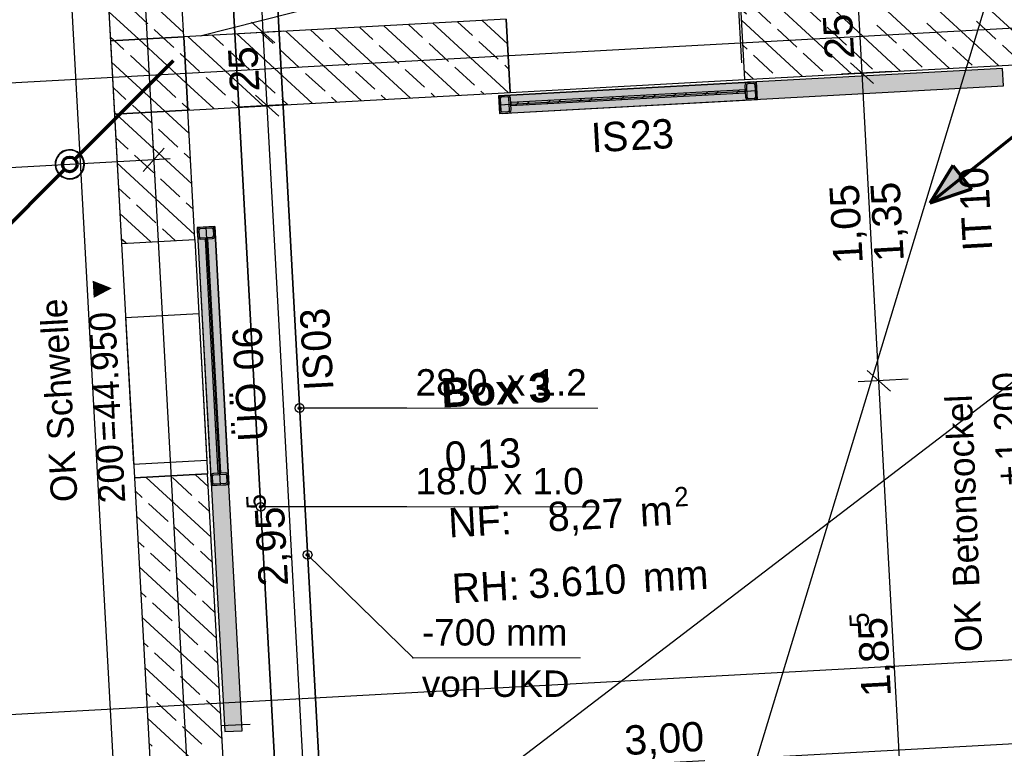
# Model space of a CAD drawing. Extents: x -181 to 1388, y 138 to 979.
# Tile 42 of 82: x 566 to 633, y 500 to 550. Entities that reach past the tile are written whole.
import ezdxf
from ezdxf.lldxf.tags import DXFTag

# ---------------------------------------------------------------- set-up
doc = ezdxf.new("R2010")
doc.units = 0
doc.layers.get('0').update_dxf_attribs({"lineweight": 25})
for name, color, linetype, lineweight, true_color in [('01AFU Allgemein Bemaßung', 7, 'Continuous', 25, 0x848484), ('20 Bodenaufbau - Gefällelinien', 7, 'Continuous', 25, 0x848484), ('20 Fallrohre', 7, 'Continuous', 25, 0x848484), ('20 Fundament', 7, 'Continuous', 25, 0x848484), ('20 Höhen Schwellen', 7, 'Continuous', 25, 0x848484), ('20 Innenwände', 7, 'Continuous', 25, 0x848484), ('20 Innenwände - Sockel', 7, 'Continuous', 25, 0x848484), ('20 Platzbedarf Schieber', 7, 'Continuous', 25, 0x848484), ('20 Räume Innen', 7, 'Continuous', 25, 0x848484), ('20 Schieber', 7, 'Continuous', 25, 0x848484), ('A-0', 7, 'Continuous', 25, 0x848484), ('S_Betriebswasser', 3, 'Buchstabe-B', 35, 0x00ff00), ('S_Kaltwasser', 3, 'Continuous', 35, 0x00ff00), ('S_Mass', 150, 'Continuous', 25, 0x007fff), ('S_Regenwasser', 4, 'Continuous', 70, 0x00ffff), ('S_Schmutzwasser', 5, 'Continuous', 70, 0x0000ff)]:
    doc.layers.add(name, color=color, linetype=linetype, lineweight=lineweight, true_color=true_color)
doc.layers.add('02 Raster Gebäude', color=7, linetype='Continuous', lineweight=25)
doc.layers.add('X_Geometrie', color=7, linetype='Continuous', lineweight=25)
doc.styles.get("Standard").update_dxf_attribs({"font": 'arial.ttf'})
tags = doc.linetypes.add('Buchstabe-B', pattern='A,82,-6,["B",Standard,S=3.6,R=0,X=-3.6,Y=-1.8],-2', length=90).pattern_tags.tags
tags[15:16] = [DXFTag(74, 4), DXFTag(75, 0), DXFTag(340, '0'), DXFTag(46, 0.0), DXFTag(50, 0.0), DXFTag(44, 0.0), DXFTag(45, 0.0)]
tags[4:5] = [DXFTag(74, 4), DXFTag(75, 0), DXFTag(340, '0'), DXFTag(46, 0.0), DXFTag(50, 0.0), DXFTag(44, 0.0), DXFTag(45, 0.0)]
tags = doc.linetypes.add('Raster', pattern=[0.2, 0.1, -0.05, 0, -0.05]).pattern_tags.tags
tags[10:11] = [DXFTag(74, 4), DXFTag(75, 0), DXFTag(340, '0'), DXFTag(46, 1.0), DXFTag(50, 0.0), DXFTag(44, 0.0), DXFTag(45, 0.0)]
tags[8:9] = [DXFTag(74, 4), DXFTag(75, 0), DXFTag(340, '0'), DXFTag(46, 1.0), DXFTag(50, 0.0), DXFTag(44, 0.0), DXFTag(45, 0.0)]
tags[6:7] = [DXFTag(74, 4), DXFTag(75, 0), DXFTag(340, '0'), DXFTag(46, 1.0), DXFTag(50, 0.0), DXFTag(44, 0.0), DXFTag(45, 0.0)]
tags[4:5] = [DXFTag(74, 4), DXFTag(75, 0), DXFTag(340, '0'), DXFTag(46, 1.0), DXFTag(50, 0.0), DXFTag(44, 0.0), DXFTag(45, 0.0)]
tags = doc.linetypes.add('Strichlinie eng', pattern=[0.115, 0.075, -0.04]).pattern_tags.tags
tags[6:7] = [DXFTag(74, 4), DXFTag(75, 0), DXFTag(340, '0'), DXFTag(46, 1.0), DXFTag(50, 0.0), DXFTag(44, 0.0), DXFTag(45, 0.0)]
tags[4:5] = [DXFTag(74, 4), DXFTag(75, 0), DXFTag(340, '0'), DXFTag(46, 1.0), DXFTag(50, 0.0), DXFTag(44, 0.0), DXFTag(45, 0.0)]
tags = doc.linetypes.add('Strichpunktx2', pattern=[2, 1, -0.5, 0, -0.5]).pattern_tags.tags
tags[10:11] = [DXFTag(74, 4), DXFTag(75, 0), DXFTag(340, '0'), DXFTag(46, 1.0), DXFTag(50, 0.0), DXFTag(44, 0.0), DXFTag(45, 0.0)]
tags[8:9] = [DXFTag(74, 4), DXFTag(75, 0), DXFTag(340, '0'), DXFTag(46, 1.0), DXFTag(50, 0.0), DXFTag(44, 0.0), DXFTag(45, 0.0)]
tags[6:7] = [DXFTag(74, 4), DXFTag(75, 0), DXFTag(340, '0'), DXFTag(46, 1.0), DXFTag(50, 0.0), DXFTag(44, 0.0), DXFTag(45, 0.0)]
tags[4:5] = [DXFTag(74, 4), DXFTag(75, 0), DXFTag(340, '0'), DXFTag(46, 1.0), DXFTag(50, 0.0), DXFTag(44, 0.0), DXFTag(45, 0.0)]
tags = doc.linetypes.add('Öffnungslinie Tür Fenster', pattern=[0.115, 0.075, -0.04]).pattern_tags.tags
tags[6:7] = [DXFTag(74, 4), DXFTag(75, 0), DXFTag(340, '0'), DXFTag(46, 1.0), DXFTag(50, 0.0), DXFTag(44, 0.0), DXFTag(45, 0.0)]
tags[4:5] = [DXFTag(74, 4), DXFTag(75, 0), DXFTag(340, '0'), DXFTag(46, 1.0), DXFTag(50, 0.0), DXFTag(44, 0.0), DXFTag(45, 0.0)]

# ---------------------------------------------------------------- blocks, each defined once
blk = doc.blocks.new('Referenz-A07F5V09WF')
at = {"layer": '01AFU Allgemein Bemaßung', "lineweight": -2}
for p, q in [((582.933, 549.057), (580.887, 586.687)), ((623.737, 546.285), (623.463, 551.277)), ((582.143, 549.765), (583.723, 548.349)), ((584.337, 549.133), (580.936, 548.948)), ((583.204, 544.064), (582.933, 549.057)), ((622.947, 546.993), (624.526, 545.577)), ((625.734, 546.394), (622.332, 546.208)), ((624.884, 525.324), (623.737, 546.285)), ((582.415, 544.772), (583.994, 543.356)), ((584.609, 544.141), (581.207, 543.956)), ((586.414, 485.048), (583.204, 544.064)), ((575.359, 542.37), (575.545, 538.969)), ((574.76, 539.583), (576.176, 541.163)), ((575.468, 540.373), (492.811, 535.848)), ((576.591, 540.434), (575.468, 540.373)), ((626.881, 525.434), (623.48, 525.248)), ((624.094, 526.032), (625.674, 524.617)), ((626.912, 488.271), (624.884, 525.324)), ((580.309, 497.665), (640.183, 500.943))]:
    blk.add_line(p, q, dxfattribs=at)
at = {"layer": '02 Raster Gebäude', "linetype": 'Raster', "lineweight": -2, "ltscale": 56.250004}
for p, q in [((553.966, 933.187), (590.895, 258.55)), ((543.111, 257.285), (703.581, 786.53)), ((1017.982, 570.369), (313.641, 531.814)), ((1014.353, 527.111), (315.386, 488.85))]:
    blk.add_line(p, q, dxfattribs=at)
at = {"layer": '20 Bodenaufbau - Gefällelinien', "linetype": 'Öffnungslinie Tür Fenster', "lineweight": -2, "ltscale": 56.250004}
for p, q in [((578.632, 548.823), (634.217, 562.934)), ((581.016, 484.758), (634.813, 525.868))]:
    blk.add_line(p, q, dxfattribs=at)
at = {"layer": '20 Fallrohre', "lineweight": -2}
for major_axis in [(0.953, -0.304), (0.915, -0.292), (-0.953, 0.304), (-0.915, 0.292)]:
    blk.add_ellipse((569.746, 540.069), major_axis=major_axis, ratio=1, start_param=0, end_param=3.141593, dxfattribs=at)
for points in [[(569.153, 540.822), (569.063, 540.797), (569.153, 540.875)], [(569.063, 540.744), (569.063, 540.797), (569.153, 540.822)], [(569.177, 540.843), (569.153, 540.875), (569.177, 540.89)], [(569.153, 540.822), (569.153, 540.875), (569.177, 540.843)], [(569.287, 540.911), (569.177, 540.89), (569.287, 540.958)], [(569.177, 540.843), (569.177, 540.89), (569.287, 540.911)], [(569.305, 540.922), (569.287, 540.958), (569.305, 540.965)], [(569.287, 540.911), (569.287, 540.958), (569.305, 540.922)], [(569.431, 540.975), (569.305, 540.965), (569.431, 541.019)], [(569.305, 540.922), (569.305, 540.965), (569.431, 540.975)], [(569.444, 540.981), (569.431, 541.019), (569.444, 541.022)], [(569.431, 540.975), (569.431, 541.019), (569.444, 540.981)], [(569.584, 541.015), (569.444, 541.022), (569.584, 541.056)], [(569.444, 540.981), (569.444, 541.022), (569.584, 541.015)], [(569.59, 541.017), (569.584, 541.056), (569.59, 541.057)], [(569.584, 541.015), (569.584, 541.056), (569.59, 541.017)], [(569.74, 541.029), (569.59, 541.057), (569.74, 541.069)], [(569.59, 541.017), (569.59, 541.057), (569.74, 541.029)], [(569.74, 541.029), (569.74, 541.069), (569.74, 541.029)], [(569.74, 541.029), (569.74, 541.069), (569.74, 541.069)], [(569.74, 541.029), (569.74, 541.069), (569.891, 541.018)], [(569.891, 541.018), (569.74, 541.069), (569.891, 541.058)], [(569.891, 541.018), (569.891, 541.058), (569.897, 541.017)], [(569.897, 541.017), (569.891, 541.058), (569.897, 541.058)], [(569.897, 541.017), (569.897, 541.058), (570.037, 540.984)], [(570.037, 540.984), (569.897, 541.058), (570.037, 541.025)], [(570.037, 540.984), (570.037, 541.025), (570.049, 540.979)], [(570.049, 540.979), (570.037, 541.025), (570.049, 541.022)], [(570.049, 540.979), (570.049, 541.022), (570.177, 540.927)], [(570.177, 540.927), (570.049, 541.022), (570.177, 540.97)], [(570.177, 540.927), (570.177, 540.97), (570.195, 540.916)], [(570.195, 540.916), (570.177, 540.97), (570.195, 540.963)], [(570.195, 540.916), (570.195, 540.963), (570.306, 540.849)], [(570.306, 540.849), (570.195, 540.963), (570.306, 540.896)], [(570.306, 540.849), (570.306, 540.896), (570.329, 540.829)], [(570.329, 540.829), (570.306, 540.896), (570.329, 540.882)], [(570.329, 540.829), (570.329, 540.882), (570.421, 540.752)], [(570.421, 540.752), (570.329, 540.882), (570.421, 540.804)], [(570.421, 540.752), (570.421, 540.804), (570.449, 540.719)], [(570.449, 540.719), (570.421, 540.804), (570.449, 540.78)], [(568.757, 539.928), (568.746, 540.064), (568.757, 540.22)], [(568.759, 539.907), (568.757, 540.22), (568.759, 540.228)], [(568.757, 539.928), (568.757, 540.22), (568.759, 539.907)], [(568.786, 539.798), (568.759, 540.228), (568.786, 540.342)], [(568.759, 539.907), (568.759, 540.228), (568.786, 539.798)], [(568.793, 540.163), (568.786, 540.342), (568.793, 540.373)], [(568.786, 540.064), (568.786, 540.342), (568.793, 540.163)], [(568.797, 540.214), (568.793, 540.373), (568.797, 540.382)], [(568.793, 540.163), (568.793, 540.373), (568.797, 540.214)], [(568.831, 540.361), (568.797, 540.382), (568.831, 540.466)], [(568.797, 540.214), (568.797, 540.382), (568.831, 540.361)], [(568.852, 540.413), (568.831, 540.466), (568.852, 540.518)], [(568.831, 540.361), (568.831, 540.466), (568.852, 540.413)], [(568.888, 540.5), (568.852, 540.518), (568.888, 540.577)], [(568.852, 540.413), (568.852, 540.518), (568.888, 540.5)], [(568.933, 540.575), (568.888, 540.577), (568.933, 540.653)], [(568.888, 540.5), (568.888, 540.577), (568.933, 540.575)], [(568.966, 540.629), (568.933, 540.653), (568.966, 540.691)], [(568.933, 540.575), (568.933, 540.653), (568.966, 540.629)], [(569.035, 540.711), (568.966, 540.691), (569.035, 540.772)], [(568.966, 540.629), (568.966, 540.691), (569.035, 540.711)], [(569.063, 540.744), (569.035, 540.772), (569.063, 540.797)], [(569.035, 540.711), (569.035, 540.772), (569.063, 540.744)], [(570.449, 540.719), (570.449, 540.78), (570.519, 540.638)], [(570.519, 540.638), (570.449, 540.78), (570.519, 540.699)], [(570.519, 540.638), (570.519, 540.699), (570.551, 540.586)], [(570.551, 540.586), (570.519, 540.699), (570.551, 540.662)], [(570.551, 540.586), (570.551, 540.662), (570.599, 540.51)], [(570.599, 540.51), (570.551, 540.662), (570.599, 540.586)], [(570.599, 540.51), (570.599, 540.586), (570.634, 540.425)], [(570.634, 540.425), (570.599, 540.586), (570.634, 540.528)], [(570.634, 540.425), (570.634, 540.528), (570.657, 540.371)], [(570.657, 540.371), (570.634, 540.528), (570.657, 540.474)], [(570.657, 540.371), (570.657, 540.474), (570.693, 540.225)], [(570.693, 540.225), (570.657, 540.474), (570.693, 540.388)], [(570.693, 540.225), (570.693, 540.388), (570.695, 540.201)], [(570.695, 540.201), (570.693, 540.388), (570.695, 540.384)], [(570.695, 540.201), (570.695, 540.384), (570.706, 540.075)], [(570.706, 540.075), (570.695, 540.384), (570.706, 540.34)], [(570.706, 539.796), (570.706, 540.34), (570.733, 539.911)], [(570.733, 539.911), (570.706, 540.34), (570.733, 540.231)], [(570.733, 539.911), (570.733, 540.231), (570.734, 539.918)], [(570.734, 539.918), (570.733, 540.231), (570.734, 540.21)], [(570.734, 539.918), (570.734, 540.21), (570.746, 540.075)], [(568.786, 539.798), (568.786, 540.064), (568.796, 539.755)], [(568.796, 539.755), (568.786, 540.064), (568.796, 539.937)], [(568.796, 539.755), (568.796, 539.937), (568.798, 539.75)], [(568.798, 539.75), (568.796, 539.937), (568.798, 539.914)], [(568.798, 539.75), (568.798, 539.914), (568.834, 539.665)], [(568.834, 539.665), (568.798, 539.914), (568.834, 539.768)], [(568.834, 539.665), (568.834, 539.768), (568.857, 539.61)], [(568.857, 539.61), (568.834, 539.768), (568.857, 539.713)], [(568.857, 539.61), (568.857, 539.713), (568.893, 539.553)], [(568.893, 539.553), (568.857, 539.713), (568.893, 539.629)], [(568.893, 539.553), (568.893, 539.629), (568.94, 539.477)], [(568.94, 539.477), (568.893, 539.629), (568.94, 539.553)], [(568.94, 539.477), (568.94, 539.553), (568.972, 539.44)], [(568.972, 539.44), (568.94, 539.553), (568.972, 539.501)], [(568.972, 539.44), (568.972, 539.501), (569.043, 539.358)], [(569.043, 539.358), (568.972, 539.501), (569.043, 539.419)], [(570.526, 539.448), (570.457, 539.428), (570.526, 539.509)], [(570.558, 539.486), (570.526, 539.509), (570.558, 539.563)], [(570.526, 539.448), (570.526, 539.509), (570.558, 539.486)], [(570.604, 539.561), (570.558, 539.563), (570.604, 539.638)], [(570.558, 539.486), (570.558, 539.563), (570.604, 539.561)], [(570.639, 539.62), (570.604, 539.638), (570.639, 539.726)], [(570.604, 539.561), (570.604, 539.638), (570.639, 539.62)], [(570.66, 539.672), (570.639, 539.726), (570.66, 539.778)], [(570.639, 539.62), (570.639, 539.726), (570.66, 539.672)], [(570.695, 539.756), (570.66, 539.778), (570.695, 539.924)], [(570.66, 539.672), (570.66, 539.778), (570.695, 539.756)], [(570.699, 539.766), (570.695, 539.924), (570.699, 539.976)], [(570.695, 539.756), (570.695, 539.924), (570.699, 539.766)], [(570.706, 539.796), (570.699, 539.976), (570.706, 540.075)], [(570.699, 539.766), (570.699, 539.976), (570.706, 539.796)], [(569.043, 539.358), (569.043, 539.419), (569.071, 539.334)], [(569.071, 539.334), (569.043, 539.419), (569.071, 539.387)], [(569.071, 539.334), (569.071, 539.387), (569.163, 539.257)], [(569.163, 539.257), (569.071, 539.387), (569.163, 539.309)], [(569.163, 539.257), (569.163, 539.309), (569.186, 539.243)], [(569.186, 539.243), (569.163, 539.309), (569.186, 539.289)], [(569.186, 539.243), (569.186, 539.289), (569.297, 539.176)], [(569.297, 539.176), (569.186, 539.289), (569.297, 539.222)], [(569.297, 539.176), (569.297, 539.222), (569.315, 539.168)], [(569.315, 539.168), (569.297, 539.222), (569.315, 539.211)], [(569.315, 539.168), (569.315, 539.211), (569.442, 539.117)], [(569.442, 539.117), (569.315, 539.211), (569.442, 539.16)], [(569.442, 539.117), (569.442, 539.16), (569.454, 539.114)], [(569.454, 539.114), (569.442, 539.16), (569.454, 539.155)], [(569.454, 539.114), (569.454, 539.155), (569.595, 539.081)], [(569.595, 539.081), (569.454, 539.155), (569.595, 539.122)], [(569.595, 539.081), (569.595, 539.122), (569.601, 539.08)], [(569.601, 539.08), (569.595, 539.122), (569.601, 539.12)], [(569.601, 539.08), (569.601, 539.12), (569.751, 539.069)], [(569.751, 539.069), (569.601, 539.12), (569.751, 539.109)], [(569.901, 539.082), (569.751, 539.109), (569.901, 539.122)], [(569.751, 539.069), (569.751, 539.109), (569.751, 539.069)], [(569.751, 539.069), (569.751, 539.109), (569.751, 539.109)], [(569.751, 539.069), (569.751, 539.109), (569.901, 539.082)], [(569.908, 539.082), (569.901, 539.122), (569.908, 539.124)], [(569.901, 539.082), (569.901, 539.122), (569.908, 539.082)], [(570.048, 539.117), (569.908, 539.124), (570.048, 539.158)], [(569.908, 539.082), (569.908, 539.124), (570.048, 539.117)], [(570.06, 539.12), (570.048, 539.158), (570.06, 539.163)], [(570.048, 539.117), (570.048, 539.158), (570.06, 539.12)], [(570.186, 539.173), (570.06, 539.163), (570.186, 539.216)], [(570.06, 539.12), (570.06, 539.163), (570.186, 539.173)], [(570.205, 539.181), (570.186, 539.216), (570.205, 539.228)], [(570.186, 539.173), (570.186, 539.216), (570.205, 539.181)], [(570.314, 539.249), (570.205, 539.228), (570.314, 539.296)], [(570.205, 539.181), (570.205, 539.228), (570.314, 539.249)], [(570.338, 539.264), (570.314, 539.296), (570.338, 539.316)], [(570.314, 539.249), (570.314, 539.296), (570.338, 539.264)], [(570.428, 539.342), (570.338, 539.316), (570.428, 539.394)], [(570.338, 539.264), (570.338, 539.316), (570.428, 539.342)], [(570.457, 539.366), (570.428, 539.394), (570.457, 539.428)], [(570.428, 539.342), (570.428, 539.394), (570.457, 539.366)], [(570.457, 539.366), (570.457, 539.428), (570.526, 539.448)]]:
    blk.add_solid(points, dxfattribs=at)
at = {"layer": '20 Fundament', "linetype": 'Öffnungslinie Tür Fenster', "lineweight": -2, "ltscale": 56.250004}
blk.add_line((567.892, 587.302), (574.97, 457.99), dxfattribs=at)
at = {"layer": '20 Innenwände', "lineweight": -2}
for p, q in [((636.388, 546.977), (631.262, 551.704)), ((617.529, 549.676), (616.223, 550.881)), ((623.02, 546.246), (617.894, 550.972)), ((620.92, 549.814), (619.597, 551.034)), ((626.362, 546.429), (621.236, 551.155)), ((629.704, 546.611), (624.578, 551.338)), ((633.046, 546.794), (627.92, 551.521)), ((572.411, 550.486), (573.276, 534.673)), ((574.447, 548.594), (572.411, 550.472)), ((575.069, 549.654), (574.068, 550.577)), ((577.497, 549.047), (575.739, 550.668)), ((577.512, 548.762), (577.403, 550.759)), ((615.464, 550.839), (615.737, 545.847)), ((599.488, 549.965), (577.512, 548.762)), ((593.79, 548.714), (592.828, 549.6)), ((599.626, 544.965), (594.499, 549.692)), ((597.181, 548.852), (596.17, 549.783)), ((599.58, 548.271), (597.841, 549.875)), ((599.488, 549.965), (599.761, 544.972)), ((619.678, 546.063), (615.515, 549.901)), ((626.076, 548.324), (624.753, 549.545)), ((629.467, 548.462), (628.144, 549.682)), ((632.859, 548.599), (631.535, 549.819)), ((576.118, 548.686), (575.51, 549.247)), ((580.224, 548.164), (579.46, 548.869)), ((586.258, 544.233), (581.131, 548.96)), ((583.616, 548.302), (582.802, 549.052)), ((589.6, 544.416), (584.473, 549.143)), ((587.007, 548.439), (586.144, 549.235)), ((592.942, 544.599), (587.815, 549.326)), ((590.398, 548.577), (589.486, 549.418)), ((596.284, 544.782), (591.157, 549.509)), ((619.293, 548.049), (617.97, 549.27)), ((622.685, 548.187), (621.361, 549.407)), ((572.776, 548.503), (572.505, 548.753)), ((572.52, 548.489), (572.793, 543.496)), ((573.442, 547.889), (572.776, 548.503)), ((577.685, 545.609), (574.447, 548.594)), ((576.833, 548.027), (576.118, 548.686)), ((582.916, 544.05), (577.789, 548.777)), ((595.554, 547.087), (594.231, 548.307)), ((598.945, 547.225), (597.622, 548.445)), ((615.902, 547.912), (615.609, 548.182)), ((634.623, 546.972), (633.3, 548.193)), ((577.591, 547.328), (577.274, 547.62)), ((581.989, 546.537), (580.666, 547.757)), ((585.38, 546.675), (584.057, 547.895)), ((588.771, 546.812), (587.448, 548.032)), ((592.163, 546.95), (590.839, 548.17)), ((621.058, 546.422), (619.735, 547.643)), ((624.449, 546.56), (623.126, 547.78)), ((627.84, 546.697), (626.517, 547.918)), ((631.232, 546.835), (629.908, 548.055)), ((576.232, 543.684), (572.6, 547.034)), ((575.206, 546.262), (573.883, 547.483)), ((578.597, 546.4), (577.591, 547.328)), ((615.737, 545.847), (637.659, 547.047)), ((617.666, 546.285), (616.343, 547.505)), ((587.145, 545.048), (585.821, 546.268)), ((590.536, 545.185), (589.213, 546.405)), ((593.927, 545.323), (592.604, 546.543)), ((597.319, 545.46), (595.995, 546.68)), ((599.675, 546.552), (599.387, 546.818)), ((616.336, 545.88), (615.703, 546.463)), ((576.971, 544.635), (575.647, 545.856)), ((579.574, 543.867), (577.685, 545.609)), ((580.362, 544.773), (579.039, 545.993)), ((583.753, 544.91), (582.43, 546.131)), ((573.579, 544.498), (572.694, 545.314)), ((577.786, 543.77), (599.761, 544.972)), ((594.613, 544.691), (594.368, 544.916)), ((597.955, 544.874), (597.76, 545.053)), ((577.779, 543.89), (577.412, 544.229)), ((581.245, 543.959), (580.803, 544.366)), ((584.587, 544.142), (584.194, 544.504)), ((587.929, 544.325), (587.586, 544.641)), ((591.271, 544.508), (590.977, 544.779)), ((572.89, 543.502), (572.788, 543.595)), ((578.061, 538.733), (572.89, 543.502)), ((574.561, 543.593), (574.02, 544.091)), ((575.344, 542.871), (574.561, 543.593)), ((577.873, 542.171), (576.232, 543.684)), ((577.903, 543.776), (577.779, 543.89)), ((578.269, 534.946), (577.786, 543.77)), ((577.108, 541.244), (575.785, 542.464)), ((573.717, 541.107), (572.882, 541.876)), ((577.967, 540.452), (577.549, 540.837)), ((578.25, 535.295), (572.976, 540.157)), ((575.481, 539.48), (574.158, 540.7)), ((577.245, 537.853), (575.922, 539.073)), ((573.854, 537.715), (573.07, 538.438)), ((578.156, 537.014), (577.687, 537.446)), ((575.619, 536.088), (574.295, 537.309)), ((575.265, 534.782), (573.164, 536.719)), ((576.936, 534.873), (576.06, 535.682)), ((573.594, 534.69), (573.258, 535)), ((573.276, 534.673), (578.269, 534.946)), ((573.552, 529.63), (578.545, 529.903)), ((573.552, 529.63), (574.099, 519.645)), ((578.545, 529.903), (579.091, 519.918)), ((574.099, 519.645), (579.091, 519.918)), ((574.151, 518.697), (579.143, 518.97)), ((574.151, 518.697), (576.242, 480.486)), ((579.379, 514.666), (574.959, 518.741)), ((578.07, 517.505), (576.747, 518.725)), ((579.191, 518.104), (578.301, 518.924)), ((581.235, 480.76), (579.143, 518.97)), ((574.679, 517.367), (574.199, 517.81)), ((576.443, 515.74), (575.12, 516.961)), ((579.285, 516.385), (578.511, 517.098)), ((579.567, 511.228), (574.293, 516.091)), ((578.208, 514.113), (576.884, 515.334)), ((574.816, 513.976), (574.387, 514.372)), ((576.581, 512.349), (575.258, 513.569)), ((579.473, 512.947), (578.649, 513.707)), ((579.755, 507.79), (574.482, 512.652)), ((578.345, 510.722), (577.022, 511.942)), ((574.954, 510.585), (574.576, 510.933)), ((576.718, 508.958), (575.395, 510.178)), ((579.661, 509.509), (578.786, 510.315)), ((579.943, 504.352), (574.67, 509.214)), ((578.483, 507.331), (577.159, 508.551)), ((575.091, 507.193), (574.764, 507.495)), ((576.856, 505.566), (575.532, 506.787)), ((579.849, 506.071), (578.924, 506.924)), ((580.132, 500.913), (574.858, 505.776)), ((578.62, 503.939), (577.297, 505.16)), ((575.229, 503.802), (574.952, 504.057)), ((576.993, 502.175), (575.67, 503.395)), ((580.038, 502.633), (579.061, 503.533)), ((580.32, 497.475), (575.046, 502.338)), ((578.758, 500.548), (577.434, 501.768)), ((575.366, 500.411), (575.14, 500.619))]:
    blk.add_line(p, q, dxfattribs=at)
at = {"layer": '20 Innenwände', "linetype": 'Strichlinie eng', "lineweight": -2, "ltscale": 109.375}
for p, q in [((615.464, 550.839), (615.737, 545.847)), ((599.488, 549.965), (599.761, 544.972)), ((599.761, 544.972), (615.737, 545.847)), ((573.276, 534.673), (578.269, 534.946)), ((578.269, 534.946), (579.143, 518.97)), ((573.276, 534.673), (574.151, 518.697)), ((574.151, 518.697), (579.143, 518.97))]:
    blk.add_line(p, q, dxfattribs=at)
at = {"layer": '20 Platzbedarf Schieber', "linetype": 'Strichlinie eng', "lineweight": -2, "ltscale": 56.250004}
for p, q in [((633.316, 546.611), (598.967, 544.73)), ((633.381, 545.412), (633.316, 546.611)), ((599.033, 543.532), (633.381, 545.412)), ((598.967, 544.73), (599.033, 543.532)), ((579.623, 535.826), (578.424, 535.76)), ((578.424, 535.76), (580.305, 501.412)), ((581.503, 501.477), (579.623, 535.826)), ((580.305, 501.412), (581.503, 501.477))]:
    blk.add_line(p, q, dxfattribs=at)
at = {"layer": '20 Platzbedarf Schieber', "lineweight": -2}
for points in [[(633.316, 545.409), (599.033, 544.734), (633.316, 546.611)], [(633.316, 545.409), (633.316, 546.611), (633.381, 545.412)], [(599.033, 543.532), (599.033, 544.734), (633.316, 545.409)], [(599.033, 543.532), (598.967, 544.73), (599.033, 544.734)], [(579.623, 513.871), (578.424, 535.76), (579.623, 535.826)], [(579.623, 513.871), (579.623, 535.826), (580.305, 501.412)], [(580.305, 501.412), (579.623, 535.826), (580.305, 523.367)], [(580.305, 501.412), (580.305, 523.367), (581.503, 501.477)]]:
    blk.add_solid(points, dxfattribs=at)
at = {"layer": '20 Schieber', "lineweight": -2}
for p, q in [((598.967, 544.73), (616.541, 545.692)), ((616.341, 545.681), (615.942, 545.66)), ((616.347, 545.582), (615.947, 545.56)), ((616.607, 544.494), (616.541, 545.692)), ((615.77, 545.149), (599.793, 544.275)), ((599.804, 544.075), (615.78, 544.95)), ((611.078, 544.893), (610.883, 544.682)), ((611.794, 544.932), (611.599, 544.721)), ((613.226, 545.01), (613.032, 544.799)), ((613.943, 545.049), (613.748, 544.838)), ((615.375, 545.128), (615.181, 544.917)), ((615.753, 545.449), (615.797, 544.65)), ((615.78, 544.95), (615.77, 545.149)), ((615.853, 545.454), (615.897, 544.656)), ((616.496, 544.688), (616.452, 545.487)), ((616.596, 544.694), (616.552, 545.493)), ((598.967, 544.73), (599.033, 543.532)), ((598.978, 544.531), (599.022, 543.732)), ((599.033, 543.532), (616.607, 544.494)), ((599.078, 544.536), (599.122, 543.737)), ((599.566, 544.763), (599.167, 544.741)), ((599.572, 544.663), (599.172, 544.641)), ((599.721, 543.77), (599.677, 544.569)), ((599.821, 543.776), (599.777, 544.574)), ((599.793, 544.275), (599.804, 544.075)), ((600.333, 544.304), (600.139, 544.093)), ((601.05, 544.344), (600.855, 544.133)), ((602.482, 544.422), (602.288, 544.211)), ((603.199, 544.461), (603.004, 544.25)), ((604.631, 544.54), (604.437, 544.329)), ((605.347, 544.579), (605.153, 544.368)), ((606.78, 544.657), (606.585, 544.446)), ((607.496, 544.696), (607.302, 544.486)), ((608.929, 544.775), (608.734, 544.564)), ((609.645, 544.814), (609.45, 544.603)), ((616.002, 544.561), (616.401, 544.583)), ((616.007, 544.461), (616.407, 544.483)), ((599.227, 543.643), (599.627, 543.665)), ((599.233, 543.543), (599.632, 543.565)), ((579.623, 535.826), (578.424, 535.76)), ((578.424, 535.76), (579.386, 518.187)), ((578.435, 535.561), (578.457, 535.161)), ((578.535, 535.566), (578.557, 535.167)), ((579.423, 535.815), (578.624, 535.771)), ((579.428, 535.715), (578.63, 535.671)), ((579.556, 535.221), (579.534, 535.621)), ((579.623, 535.826), (580.585, 518.252)), ((579.655, 535.227), (579.634, 535.626)), ((578.662, 535.072), (579.461, 535.116)), ((578.668, 534.972), (579.467, 535.016)), ((579.167, 535), (578.967, 534.989)), ((578.967, 534.989), (579.842, 519.013)), ((580.042, 519.024), (579.167, 535)), ((579.186, 534.647), (578.997, 534.442)), ((579.225, 533.951), (579.035, 533.746)), ((579.301, 532.558), (579.112, 532.353)), ((579.339, 531.862), (579.15, 531.657)), ((579.415, 530.47), (579.226, 530.264)), ((579.453, 529.773), (579.264, 529.568)), ((579.529, 528.381), (579.34, 528.176)), ((579.568, 527.685), (579.378, 527.479)), ((579.644, 526.292), (579.455, 526.087)), ((579.682, 525.596), (579.493, 525.391)), ((579.758, 524.203), (579.569, 523.998)), ((579.796, 523.507), (579.607, 523.302)), ((579.872, 522.114), (579.683, 521.909)), ((579.911, 521.418), (579.721, 521.213)), ((579.987, 520.026), (579.798, 519.821)), ((580.025, 519.329), (579.836, 519.124)), ((579.354, 518.786), (579.375, 518.386)), ((579.453, 518.791), (579.475, 518.392)), ((580.341, 519.04), (579.542, 518.996)), ((580.347, 518.94), (579.548, 518.897)), ((579.842, 519.013), (580.042, 519.024)), ((580.474, 518.446), (580.452, 518.846)), ((580.574, 518.452), (580.552, 518.851)), ((579.386, 518.187), (580.585, 518.252)), ((579.581, 518.297), (580.379, 518.341)), ((579.586, 518.198), (580.385, 518.241))]:
    blk.add_line(p, q, dxfattribs=at)
at = {"layer": '20 Schieber', "linetype": 'Strichpunktx2', "lineweight": -2, "ltscale": 56.250004}
for p, q in [((599, 544.131), (616.574, 545.093)), ((599.399, 544.153), (616.174, 545.071)), ((579.024, 535.793), (579.986, 518.219)), ((579.045, 535.394), (579.964, 518.619))]:
    blk.add_line(p, q, dxfattribs=at)
at = {"layer": '20 Schieber', "linetype": 'ByBlock', "lineweight": -2, "ltscale": 56.250004}
for p, q in [((616.002, 544.561), (616.002, 544.561)), ((616.007, 544.461), (616.007, 544.461)), ((599.227, 543.643), (599.227, 543.643)), ((599.233, 543.543), (599.233, 543.543)), ((578.435, 535.561), (578.435, 535.561)), ((578.535, 535.566), (578.535, 535.566)), ((579.354, 518.786), (579.354, 518.786)), ((579.453, 518.791), (579.453, 518.791))]:
    blk.add_line(p, q, dxfattribs=at)
at = {"layer": '20 Schieber', "lineweight": -2}
for centre, major_axis in [((615.953, 545.46), (-0.011, 0.2)), ((615.953, 545.46), (-0.0055, 0.0999)), ((616.352, 545.482), (0.2, 0.011)), ((616.352, 545.482), (0.0999, 0.0055)), ((599.178, 544.542), (-0.011, 0.2)), ((599.178, 544.542), (-0.0055, 0.0999)), ((599.577, 544.563), (0.2, 0.011)), ((599.577, 544.563), (0.0999, 0.0055)), ((615.997, 544.661), (-0.2, -0.011)), ((615.997, 544.661), (-0.0999, -0.0055)), ((616.396, 544.683), (0.0055, -0.0999)), ((616.396, 544.683), (0.011, -0.2)), ((599.222, 543.743), (-0.2, -0.011)), ((599.222, 543.743), (-0.0999, -0.0055)), ((599.621, 543.765), (0.0055, -0.0999)), ((599.621, 543.765), (0.011, -0.2)), ((578.635, 535.572), (-0.011, 0.2)), ((578.635, 535.572), (-0.0055, 0.0999)), ((579.434, 535.615), (0.2, 0.011)), ((579.434, 535.615), (0.0999, 0.0055)), ((578.657, 535.172), (-0.2, -0.011)), ((578.657, 535.172), (-0.0999, -0.0055)), ((579.456, 535.216), (0.0055, -0.0999)), ((579.456, 535.216), (0.011, -0.2)), ((579.553, 518.797), (-0.011, 0.2)), ((579.553, 518.797), (-0.0055, 0.0999)), ((580.352, 518.84), (0.2, 0.011)), ((580.352, 518.84), (0.0999, 0.0055)), ((579.575, 518.397), (-0.2, -0.011)), ((579.575, 518.397), (-0.0999, -0.0055)), ((580.374, 518.441), (0.0055, -0.0999)), ((580.374, 518.441), (0.011, -0.2))]:
    blk.add_ellipse(centre, major_axis=major_axis, ratio=1, start_param=0, end_param=1.570796, dxfattribs=at)
at = {"layer": 'A-0', "linetype": 'Continuous', "lineweight": -2, "ltscale": 312.5}
for p, q in [((572.411, 550.486), (572.52, 548.489)), ((577.512, 548.762), (577.403, 550.759)), ((615.464, 550.839), (615.737, 545.847)), ((599.488, 549.965), (577.512, 548.762)), ((599.761, 544.972), (599.488, 549.965)), ((572.52, 548.489), (577.512, 548.762)), ((577.512, 548.762), (572.52, 548.489)), ((572.52, 548.489), (572.793, 543.496)), ((577.512, 548.762), (577.786, 543.77)), ((577.786, 543.77), (577.512, 548.762)), ((615.737, 545.847), (637.659, 547.047)), ((633.316, 546.611), (598.967, 544.73)), ((633.381, 545.412), (633.316, 546.611)), ((577.786, 543.77), (599.761, 544.972)), ((599.033, 543.532), (633.381, 545.412)), ((615.77, 545.149), (599.793, 544.275)), ((599.804, 544.075), (615.78, 544.95)), ((615.78, 544.95), (615.77, 545.149)), ((598.967, 544.73), (599.033, 543.532)), ((599.793, 544.275), (599.804, 544.075)), ((577.786, 543.77), (572.793, 543.496)), ((572.793, 543.496), (577.786, 543.77)), ((572.793, 543.496), (573.276, 534.673)), ((578.269, 534.946), (577.786, 543.77)), ((579.623, 535.826), (578.424, 535.76)), ((578.424, 535.76), (580.305, 501.412)), ((581.503, 501.477), (579.623, 535.826)), ((573.276, 534.673), (578.269, 534.946)), ((579.167, 535), (578.967, 534.989)), ((578.967, 534.989), (579.842, 519.013)), ((580.042, 519.024), (579.167, 535)), ((579.143, 518.97), (574.151, 518.697)), ((574.151, 518.697), (576.242, 480.486)), ((581.235, 480.76), (579.143, 518.97)), ((579.842, 519.013), (580.042, 519.024)), ((580.305, 501.412), (581.503, 501.477))]:
    blk.add_line(p, q, dxfattribs=at)
for major_axis in [(0.953, -0.304), (0.915, -0.292), (-0.953, 0.304), (-0.915, 0.292)]:
    blk.add_ellipse((569.746, 540.069), major_axis=major_axis, ratio=1, start_param=0, end_param=3.141593, dxfattribs=at)
at = {"layer": '01AFU Allgemein Bemaßung', "linetype": 'ByBlock', "lineweight": -2, "ltscale": 40.625, "attachment_point": 1}
for s, insert, char_height, rotation in [('{\\fArial;25}', (621.219, 547.16), 2, 93.1332), ('{\\fArial;25}', (580.687, 544.94), 2, 93.11274), ('{\\fArial;1,05}', (621.797, 533.229), 2, 93.1332), ('{\\fArial;1,35}', (624.593, 533.382), 2, 93.1332), ('{\\fArial;5}', (581.81, 516.534), 1.32, 93.11274), ('{\\fArial;2,95}', (582.638, 511.255), 2, 93.11274), ('{\\fArial;5}', (622.915, 508.463), 1.32, 93.1332), ('{\\fArial;1,85}', (623.715, 503.724), 2, 93.1332), ('{\\fArial;3,00}', (607.483, 501.807), 2, 3.1332)]:
    blk.add_mtext(s, dxfattribs=dict(at, insert=insert, char_height=char_height, rotation=rotation))
at = {"layer": '20 Höhen Schwellen', "lineweight": -2, "attachment_point": 1}
for s, insert, char_height, rotation in [('{\\fCentury Gothic;▼}', (571.145, 530.55), 1.5, 93.1332), ('{\\fCentury Gothic;Schwelle}', (568.251, 521.246), 1.8, 93.1332), ('{\\fCentury Gothic;44.950}', (571.429, 522.61), 1.8, 93.1332), ('{\\fCentury Gothic;Betonsockel}', (629.95, 511.229), 1.8, 92.32123), ('{\\fCentury Gothic;1.200}', (632.849, 519.856), 1.8, 92.32123), ('{\\fCentury Gothic;=}', (571.508, 521.164), 1.8, 93.1332), ('{\\fCentury Gothic;200}', (571.74, 516.934), 1.8, 93.1332), ('{\\fCentury Gothic;OK}', (568.483, 517.009), 1.8, 93.1332), ('{\\fCentury Gothic;+}', (632.919, 518.117), 1.8, 92.32123), ('{\\fCentury Gothic;OK}', (630.129, 506.799), 1.8, 92.32123)]:
    blk.add_mtext(s, dxfattribs=dict(at, insert=insert, char_height=char_height, rotation=rotation))
at = {"layer": '20 Innenwände', "linetype": 'Continuous', "lineweight": -2, "ltscale": 56.250004, "char_height": 2, "attachment_point": 1}
for s, insert, rotation in [('{\\fCentury Gothic;IS}', (605.223, 542.878), 3.1332), ('{\\fCentury Gothic;23}', (607.873, 543.024), 3.1332), ('{\\fCentury Gothic;03}', (585.578, 527.25), 93.1332), ('{\\fCentury Gothic;06}', (580.965, 525.982), 93.1332), ('{\\fCentury Gothic;IS}', (585.723, 524.596), 93.1332), ('{\\fCentury Gothic;ÜÖ}', (581.23, 521.137), 93.1332)]:
    blk.add_mtext(s, dxfattribs=dict(at, insert=insert, rotation=rotation))
at = {"layer": '20 Innenwände - Sockel', "linetype": 'Continuous', "lineweight": -2, "ltscale": 56.250004, "char_height": 2, "attachment_point": 1, "rotation": 93.1332}
for s, insert in [('{\\fCentury Gothic;10}', (630.472, 536.863)), ('{\\fCentury Gothic;IT}', (630.623, 534.102))]:
    blk.add_mtext(s, dxfattribs=dict(at, insert=insert))
at = {"layer": '20 Räume Innen', "linetype": 'Continuous', "lineweight": -2, "ltscale": 40.625, "attachment_point": 1, "rotation": 3.1332}
for s, insert, char_height in [('{\\fArial|b1|i0;Box}', (595.004, 525.486), 2), ('{\\fArial|b1|i0;3}', (600.96, 525.812), 2), ('{\\fCentury Gothic;0.13}', (595.242, 521.151), 2), ('{\\fCentury Gothic;2}', (610.904, 518.058), 1.32), ('{\\fCentury Gothic;8,27}', (602.258, 517.043), 2), ('{\\fCentury Gothic;NF:}', (595.489, 516.64), 2), ('{\\fCentury Gothic;m}', (608.538, 517.387), 2), ('{\\fCentury Gothic;3.610}', (600.93, 512.479), 2), ('{\\fCentury Gothic;mm}', (608.748, 512.907), 2), ('{\\fCentury Gothic;RH:}', (595.734, 512.161), 2)]:
    blk.add_mtext(s, dxfattribs=dict(at, insert=insert, char_height=char_height))
blk = doc.blocks.new('Maß-A07F5V41WF')
at = {"color": 0, "linetype": 'ByBlock', "lineweight": -2, "ltscale": 0.25}
for p, q in [((615.092, 554.918), (615.527, 546.98)), ((613.211, 552.691), (623.356, 553.246)), ((614.649, 553.3), (615.766, 552.299)), ((613.319, 550.722), (623.463, 551.277)), ((614.757, 551.332), (615.874, 550.331))]:
    blk.add_line(p, q, dxfattribs=at)
at = {"color": 0, "linetype": 'ByBlock', "lineweight": -2, "ltscale": 0.25, "insert": (617.406, 555.635), "char_height": 1.8, "attachment_point": 1, "rotation": 273.1332}
blk.add_mtext('{\\fArial;10}', dxfattribs=at)

msp = doc.modelspace()

# ---------------------------------------------------------------- linework, layer by layer
at = {"layer": 'S_Betriebswasser', "ltscale": 0.35}
msp.add_line((589.472, 449.164), (583.899, 551.076), dxfattribs=at)
at = {"layer": 'S_Kaltwasser'}
msp.add_line((579.074, 584.373), (586.471, 449), dxfattribs=at)
at = {"layer": 'S_Mass'}
for p, q in [((592.716, 523.462), (585.409, 523.462)), ((592.716, 516.732), (582.77, 516.732)), ((593.142, 506.43), (585.955, 513.466))]:
    msp.add_line(p, q, dxfattribs=at)
at = {"layer": 'S_Mass', "lineweight": 18}
for p, q in [((592.716, 523.462), (605.73, 523.462)), ((592.716, 516.732), (605.54, 516.732)), ((593.142, 506.43), (604.543, 506.43))]:
    msp.add_line(p, q, dxfattribs=at)
at = {"layer": 'S_Mass'}
for centre, radius in [((585.409, 523.462), 0.3), ((585.409, 523.462), 0.1), ((592.716, 523.462), 0.01), ((582.77, 516.732), 0.3), ((582.77, 516.732), 0.1), ((592.716, 516.732), 0.01), ((585.955, 513.466), 0.3), ((585.955, 513.466), 0.1), ((593.142, 506.43), 0.01)]:
    msp.add_circle(centre, radius, dxfattribs=at)
at = {"layer": 'S_Regenwasser'}
for p, q in [((570.101, 540.422), (576.818, 547.138)), ((569.394, 539.715), (562.678, 532.998))]:
    msp.add_line(p, q, dxfattribs=at)
msp.add_circle((569.748, 540.068), 0.5, dxfattribs=at)
at = {"layer": 'S_Schmutzwasser'}
for p, q in [((635.776, 543.36), (628.365, 537.419)), ((629.923, 539.982), (628.365, 537.419)), ((629.923, 539.982), (631.206, 538.381)), ((631.206, 538.381), (628.365, 537.419))]:
    msp.add_line(p, q, dxfattribs=at)
msp.add_solid([(631.206, 538.381), (628.365, 537.419), (629.923, 539.982)], dxfattribs=at)
at = {"layer": 'X_Geometrie', "ltscale": 0.25}
msp.add_line((580.053, 501.82), (582.05, 501.929), dxfattribs=at)

# ---------------------------------------------------------------- block references
at = {"color": 8, "lineweight": 25, "ltscale": 1250, "true_color": 0x808080}
msp.add_blockref('Referenz-A07F5V09WF', (0, 0), dxfattribs=at)
at = {"layer": 'S_Mass', "ltscale": 0.25}
msp.add_blockref('Maß-A07F5V41WF', (0, 0), dxfattribs=at)

# ---------------------------------------------------------------- texts
at = {"layer": 'S_Mass', "char_height": 1.8, "attachment_point": 1}
for s, insert in [('{\\fArial;28.0}', (593.316, 526.112)), ('{\\fArial;x 1.2}', (599.525, 526.112)), ('{\\fArial;18.0}', (593.316, 519.382)), ('{\\fArial;x 1.0}', (599.32, 519.382)), ('{\\fArial;-700 mm}', (593.742, 509.08)), ('{\\fArial;von UKD}', (593.742, 505.58))]:
    msp.add_mtext(s, dxfattribs=dict(at, insert=insert))

doc.saveas('drawing.dxf')
